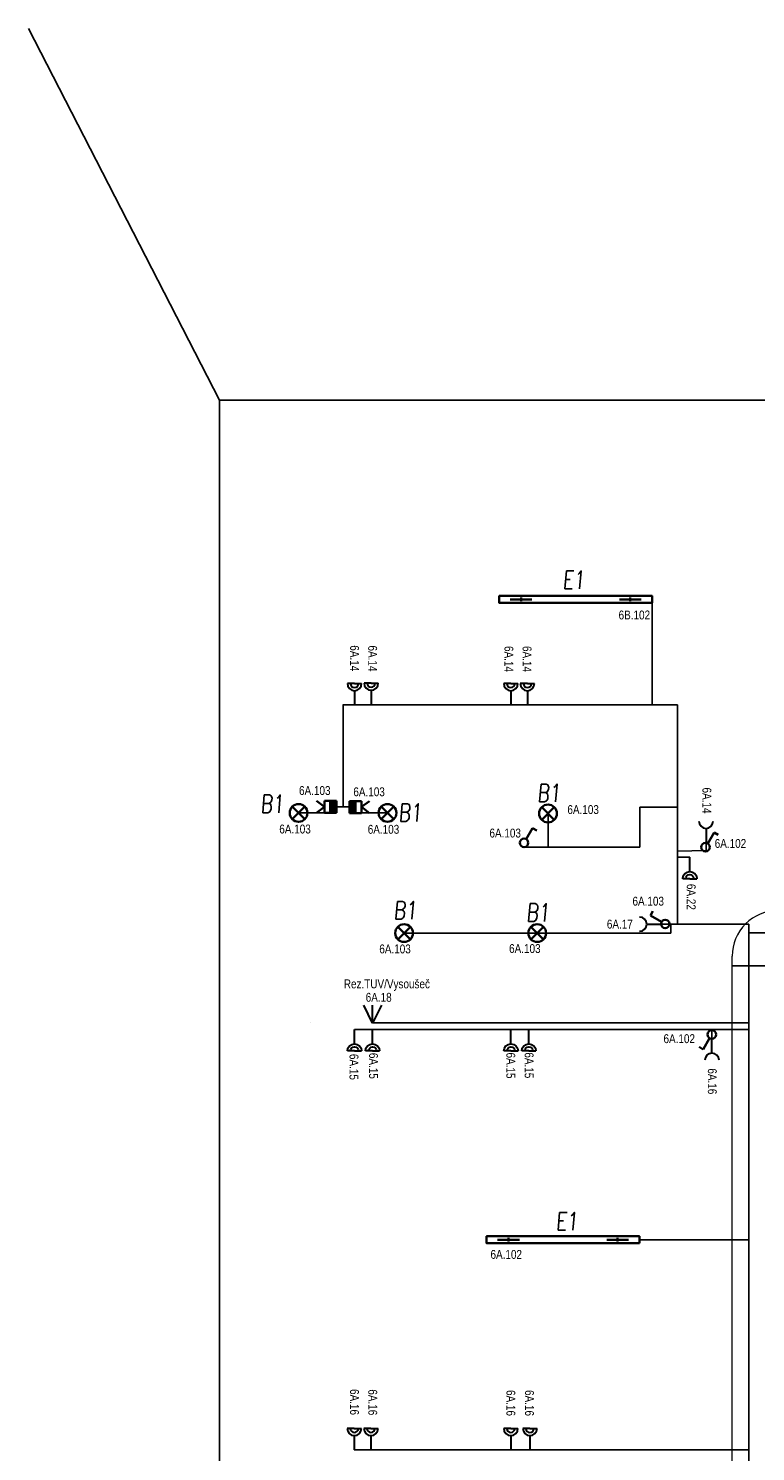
# Model space of a CAD drawing. Header units: millimetres. Extents: x 370888 to 505664, y 284292 to 447185.
# Tile 7 of 41: x 370888 to 379068, y 330850 to 346852. Entities that reach past the tile are written whole.
import ezdxf
from ezdxf.enums import TextEntityAlignment as Align

# ---------------------------------------------------------------- set-up
doc = ezdxf.new("R2010")
doc.units = ezdxf.units.MM
doc.header["$LTSCALE"] = 100
doc.layers.get('0').update_dxf_attribs({"color": 21, "linetype": 'CONTINUOUS'})
for name, color, linetype, lineweight in [('2DE_OBL', 91, 'CONTINUOUS', 35), ('E_SVĚTLA POPIS', 130, 'CONTINUOUS', 30), ('E_VEDENÍ SILNOPROUD', 50, 'CONTINUOUS', 25), ('E_VYPINACE', 170, 'CONTINUOUS', 35), ('E_ZÁSUVKY POPIS', 111, 'CONTINUOUS', 30), ('E_ZÁSUVKY-DVOJITE', 7, 'CONTINUOUS', 30), ('E_ZÁSUVKY.OST.+VYVODY', 11, 'CONTINUOUS', 30), ('E_ŽLABY', 40, 'CONTINUOUS', 15), ('U1 LIGHTING', 10, 'CONTINUOUS', 35)]:
    doc.layers.add(name, color=color, linetype=linetype, lineweight=lineweight)
for name, color, linetype in [('E_RÁM', 253, 'CONTINUOUS'), ('PRIPOJKA 230V', 1, 'CONTINUOUS'), ('ŽLAB', 7, 'CONTINUOUS')]:
    doc.layers.add(name, color=color, linetype=linetype)
doc.styles.add('CP_ATTR', font='ROMANS.SHX')
doc.styles.add('CS-ROMANS', font='romans.shx', dxfattribs={"width": 0.75, "oblique": 5})
doc.styles.get("Standard").update_dxf_attribs({"font": 'arial.ttf'})

# ---------------------------------------------------------------- blocks, each defined once
blk = doc.blocks.new('zasuvka_jednoducha')
at = {"color": 1, "lineweight": 30}
blk.add_line((19281, 12983), (19281, 13143), dxfattribs=at)
blk.add_arc((19281, 12903), 80, 0, 180, dxfattribs=at)
blk = doc.blocks.new('A$C3423193F')
at = {"color": 1, "linetype": 'ByBlock'}
for p, q in [((80, 240), (0, 240)), ((80, 240), (160, 240)), ((80, 160), (80, 0))]:
    blk.add_line(p, q, dxfattribs=at)
for radius in [80, 45.2]:
    blk.add_arc((80, 240), radius, 180, 0, dxfattribs=at)
blk = doc.blocks.new('*U30')
at = {"color": 0, "linetype": 'ByBlock'}
for p, q in [((24, 249.57), (96, 374.28)), ((96, 374.28), (143.56, 346.82))]:
    blk.add_line(p, q, dxfattribs=at)
blk.add_circle((0, 208), 48, dxfattribs=at)
blk = doc.blocks.new('prepinas-svetel-jednoduchy')
at = {"layer": 'E_VYPINACE', "rotation": 89.99999999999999}
blk.add_blockref('*U30', (208, 2), dxfattribs=at)
blk = doc.blocks.new('*U4331')
for p, q in [((120, 260), (120, 370)), ((120, 370), (620, 370)), ((620, 370), (620, 260)), ((0, -250), (0, 250)), ((0, 250), (110, 250)), ((110, -250), (0, -250))]:
    blk.add_line(p, q)
for radius in [510, 10]:
    blk.add_arc((110, 260), radius, 270, 0)
at = {"style": 'CP_ATTR', "flags": 9}
for tag in ['NAME', 'PRODUCER', 'PRODUCT-TYPE', 'ARTICLE', 'FLOW', 'NUMBER', 'SYSTEM', 'FORM', 'SIZE', 'OTHER']:
    blk.add_attdef(tag, (0, 0), '', height=0.0001, dxfattribs=at)
blk = doc.blocks.new('*U4333')
for p, q in [((0, -250), (0, 250)), ((0, 250), (10960, 250)), ((10960, 250), (10960, -250)), ((10960, -250), (0, -250))]:
    blk.add_line(p, q)
at = {"style": 'CP_ATTR', "flags": 9}
for tag in ['NAME', 'PRODUCER', 'PRODUCT-TYPE', 'ARTICLE', 'FLOW', 'NUMBER', 'SYSTEM', 'FORM', 'SIZE', 'OTHER']:
    blk.add_attdef(tag, (0, 0), '', height=0.0001, dxfattribs=at)
blk = doc.blocks.new('2DELLI018_CZ')
for p, q in [((-0.6, 0), (-0.4, 0)), ((-0.5, 0.1), (-0.5, -0.1)), ((0.4, 0), (0.6, 0)), ((0.5, 0.1), (0.5, -0.1))]:
    blk.add_line(p, q)
blk.add_lwpolyline([(-0.7, 0.2), (0.7, 0.2), (0.7, -0.2), (-0.7, -0.2)], close=True)
at = {"linetype": 'ByBlock', "style": 'CP_ATTR', "flags": 9}
for tag, p in [('NAME', (-0.092, -0.018)), ('GROUP', (-0.092, -0.018)), ('NUMBER', (-0.092, -0.018)), ('PRODUCER', (-0.092, -0.018)), ('ARTICLE', (-0.092, -0.018)), ('CHARACTER', (-0.092, -0.018)), ('VOLTAGE', (-0.092, -0.019)), ('WEIGHT', (-0.092, -0.018)), ('OTHER', (-0.092, -0.018)), ('PRODUCT-TYPE', (-0.092, -0.019)), ('ORDER-NO', (-0.092, -0.019)), ('POWER', (-0.092, -0.019))]:
    blk.add_attdef(tag, text='', height=0.00005, dxfattribs=at).set_placement(p, align=Align.MIDDLE_LEFT)
blk = doc.blocks.new('E1')
at = {"layer": 'U1 LIGHTING', "style": 'CS-ROMANS', "oblique": 5, "width": 0.75}
blk.add_text('E1', height=200, dxfattribs=at).set_placement((229480, 21709))
blk = doc.blocks.new('*U28', base_point=(57391, -22719))
at = {"lineweight": 30, "ltscale": 0.1}
for p, q in [((57291, -22519), (57391, -22719)), ((57391, -22719), (57391, -22519)), ((57391, -22719), (57491, -22519))]:
    blk.add_line(p, q, dxfattribs=at)
blk = doc.blocks.new('pripojka 230V')
at = {"layer": 'PRIPOJKA 230V', "color": 1, "xscale": -1}
blk.add_blockref('*U28', (0, -2, -40), dxfattribs=at)
blk = doc.blocks.new('2DELLI_01_CZ')
for p, q in [((-0.354, 0.354), (0.354, -0.354)), ((-0.354, -0.354), (0.354, 0.354))]:
    blk.add_line(p, q)
blk.add_circle((0, 0), 0.5)
at = {"linetype": 'ByBlock', "style": 'CP_ATTR', "flags": 9}
for tag, p in [('NAME', (-0.092, -0.018)), ('GROUP', (-0.092, -0.018)), ('NUMBER', (-0.092, -0.018)), ('PRODUCER', (-0.092, -0.018)), ('ARTICLE', (-0.092, -0.018)), ('CHARACTER', (-0.092, -0.018)), ('VOLTAGE', (-0.092, -0.019)), ('WEIGHT', (-0.092, -0.018)), ('OTHER', (-0.092, -0.018)), ('PRODUCT-TYPE', (-0.092, -0.019)), ('ORDER-NO', (-0.092, -0.019)), ('POWER', (-0.092, -0.019))]:
    blk.add_attdef(tag, text='', height=0.00005, dxfattribs=at).set_placement(p, align=Align.MIDDLE_LEFT)
blk = doc.blocks.new('B1')
at = {"layer": 'U1 LIGHTING', "style": 'CS-ROMANS', "oblique": 5, "width": 0.75}
blk.add_text('B1', height=200, dxfattribs=at).set_placement((229480, 21709))
blk = doc.blocks.new('*U32', base_point=(28429, 5840))
at = {"linetype": 'ByBlock'}
blk.add_hatch(color=0, dxfattribs=at).paths.add_polyline_path([(28362, 5840), (28497, 5840), (28497, 5772), (28362, 5772)])
at = {"color": 0, "linetype": 'ByBlock'}
for p, q in [((28429, 5907), (28362, 5997)), ((28429, 5907), (28497, 5997)), ((28362, 5907), (28497, 5907)), ((28362, 5772), (28362, 5907)), ((28362, 5840), (28497, 5840)), ((28497, 5772), (28362, 5772)), ((28497, 5907), (28497, 5772))]:
    blk.add_line(p, q, dxfattribs=at)
blk = doc.blocks.new('pohybove-cidlo-svetla')
at = {"layer": 'E_VYPINACE', "rotation": 180}
blk.add_blockref('*U32', (-1, 30), dxfattribs=at)

msp = doc.modelspace()

# ---------------------------------------------------------------- linework, layer by layer
at = {"layer": 'E_RÁM'}
msp.add_line((370888, 346852), (373037, 342672), dxfattribs=at)
at = {"layer": 'E_RÁM', "color": 252, "true_color": 0x939598}
msp.add_lwpolyline([(399617, 318992), (373037, 318992), (373037, 342672), (399617, 342672)], close=True, dxfattribs=at)
at = {"layer": 'E_VEDENÍ SILNOPROUD'}
for p, q in [((377904, 340432), (377904, 339246)), ((374424, 339246), (378189, 339246)), ((374427, 338099), (374427, 339245)), ((378189, 336781), (378189, 339246)), ((374352, 338031), (373927, 338031)), ((374352, 338099), (374352, 338031)), ((374502, 338031), (374502, 338099)), ((374502, 338099), (374502, 338031)), ((374502, 338031), (374927, 338031)), ((374502, 338031), (374642, 338031)), ((376733, 338025), (376733, 337646)), ((377764, 337646), (377764, 338095)), ((377764, 338095), (378189, 338095)), ((376465, 337646), (377764, 337646)), ((378511, 337698), (378512, 337607)), ((378512, 337607), (378189, 337603)), ((378328, 337532), (378189, 337532)), ((375114, 336678), (378114, 336678)), ((378003, 336781), (378992, 336780)), ((378114, 336678), (378114, 336781)), ((378992, 336780), (378992, 324985)), ((394539, 336682), (379001, 336682)), ((374056, 335670), (374056, 335670)), ((374556, 335595), (379001, 335595)), ((374760, 335671), (379001, 335670)), ((378577, 335490), (378577, 335599)), ((377762, 333232), (378992, 333232)), ((374554, 330870), (379001, 330870))]:
    msp.add_line(p, q, dxfattribs=at)
msp.add_lwpolyline([(374502, 338099), (374352, 338099)], dxfattribs=at)

# ---------------------------------------------------------------- block references
for p in [(147416, 318843), (147340, 311630)]:
    msp.add_blockref('E1', p)
at = {"layer": '2DE_OBL', "yscale": 200, "rotation": 180}
for name, p, xscale, zscale in [('2DELLI018_CZ', (377044, 340432), 1228.571428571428, 1000), ('2DELLI_01_CZ', (373927, 338031), 200, 100), ('2DELLI_01_CZ', (374927, 338031), 200, 100), ('2DELLI018_CZ', (376902, 333232), 1228.571428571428, 1000)]:
    msp.add_blockref(name, p, dxfattribs=dict(at, xscale=xscale, zscale=zscale))
at = {"layer": '2DE_OBL', "xscale": 200, "yscale": 200, "zscale": 100}
for p in [(376733, 338025), (375114, 336680), (376612, 336680)]:
    msp.add_blockref('2DELLI_01_CZ', p, dxfattribs=at)
at = {"layer": 'E_VYPINACE'}
for p, rotation in [((376461, 337695), 270), ((378503, 337646), 270), ((378577, 335539), 89.99999999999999)]:
    msp.add_blockref('prepinas-svetel-jednoduchy', p, dxfattribs=dict(at, rotation=rotation))
at = {"layer": 'E_ZÁSUVKY-DVOJITE'}
for p in [(374476, 339246), (374663, 339250), (376234, 339246), (376421, 339246), (374474, 330870), (374661, 330870), (376234, 330870), (376449, 330869)]:
    msp.add_blockref('A$C3423193F', p, dxfattribs=at)
at = {"layer": 'E_ZÁSUVKY-DVOJITE', "xscale": -1, "rotation": 180}
for p in [(378248, 337532), (374476, 335595), (374679, 335595), (376236, 335595), (376437, 335595)]:
    msp.add_blockref('A$C3423193F', p, dxfattribs=at)
at = {"layer": 'E_ZÁSUVKY.OST.+VYVODY', "color": 1}
for p, rotation in [((397792, 350841), 180), ((364860, 356062), 270)]:
    msp.add_blockref('zasuvka_jednoducha', p, dxfattribs=dict(at, rotation=rotation))
msp.add_blockref('zasuvka_jednoducha', (359296, 322347), dxfattribs=at)
at = {"layer": 'E_ŽLABY'}
for p in [(147131, 316447), (144018, 316325), (145570, 316226), (145516, 315128), (147009, 315103)]:
    msp.add_blockref('B1', p, dxfattribs=at)
at = {"layer": 'E_ŽLABY', "zscale": 50, "rotation": 180}
msp.add_blockref('*U4331', (379425, 336682), dxfattribs=at)
at = {"layer": 'E_ŽLABY', "rotation": 270}
msp.add_blockref('*U4333', (379055, 336312), dxfattribs=at)
at = {"layer": 'ŽLAB'}
for p, rotation in [((374254, 338098), 269.9999999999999), ((374599, 338099), 89.99999999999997)]:
    msp.add_blockref('pohybove-cidlo-svetla', p, dxfattribs=dict(at, rotation=rotation))
for name, p in [('prepinas-svetel-jednoduchy', (378052, 336781)), ('pripojka 230V', (374760, 335671))]:
    msp.add_blockref(name, p, dxfattribs=at)

# ---------------------------------------------------------------- texts
at = {"layer": 'E_SVĚTLA POPIS', "width": 0.8}
for s, p in [('6B.102', (377527, 340207)), ('6A.103', (373932, 338233)), ('6A.103', (374543, 338219)), ('6A.103', (376951, 338019)), ('6A.103', (373710, 337800)), ('6A.103', (374705, 337797)), ('6A.103', (376074, 337755)), ('6A.102', (378608, 337638)), ('6A.103', (377683, 336989)), ('6A.103', (374835, 336452)), ('6A.103', (376295, 336456)), ('6A.102', (378032, 335443)), ('6A.102', (376086, 333017))]:
    msp.add_text(s, height=100, dxfattribs=at).set_placement(p)
at = {"layer": 'E_ZÁSUVKY POPIS', "width": 0.8}
for s, p in [('6A.14', (374507, 339916)), ('6A.14', (374710, 339914)), ('6A.14', (376243, 339908)), ('6A.14', (376447, 339908)), ('6A.14', (378470, 338317)), ('6A.22', (378294, 337233)), ('6A.15', (374500, 335321)), ('6A.15', (374720, 335333)), ('6A.15', (376264, 335337)), ('6A.15', (376470, 335339)), ('6A.16', (378531, 335159)), ('6A.16', (374506, 331553)), ('6A.16', (374711, 331550)), ('6A.16', (376265, 331542)), ('6A.16', (376474, 331542))]:
    msp.add_text(s, height=100, rotation=270, dxfattribs=at).set_placement(p)
for s, p in [('6A.17', (377395, 336731)), ('Rez.TUV/Vysoušeč', (374436, 336059)), ('6A.18', (374682, 335908))]:
    msp.add_text(s, height=100, dxfattribs=at).set_placement(p)

doc.saveas('drawing.dxf')
